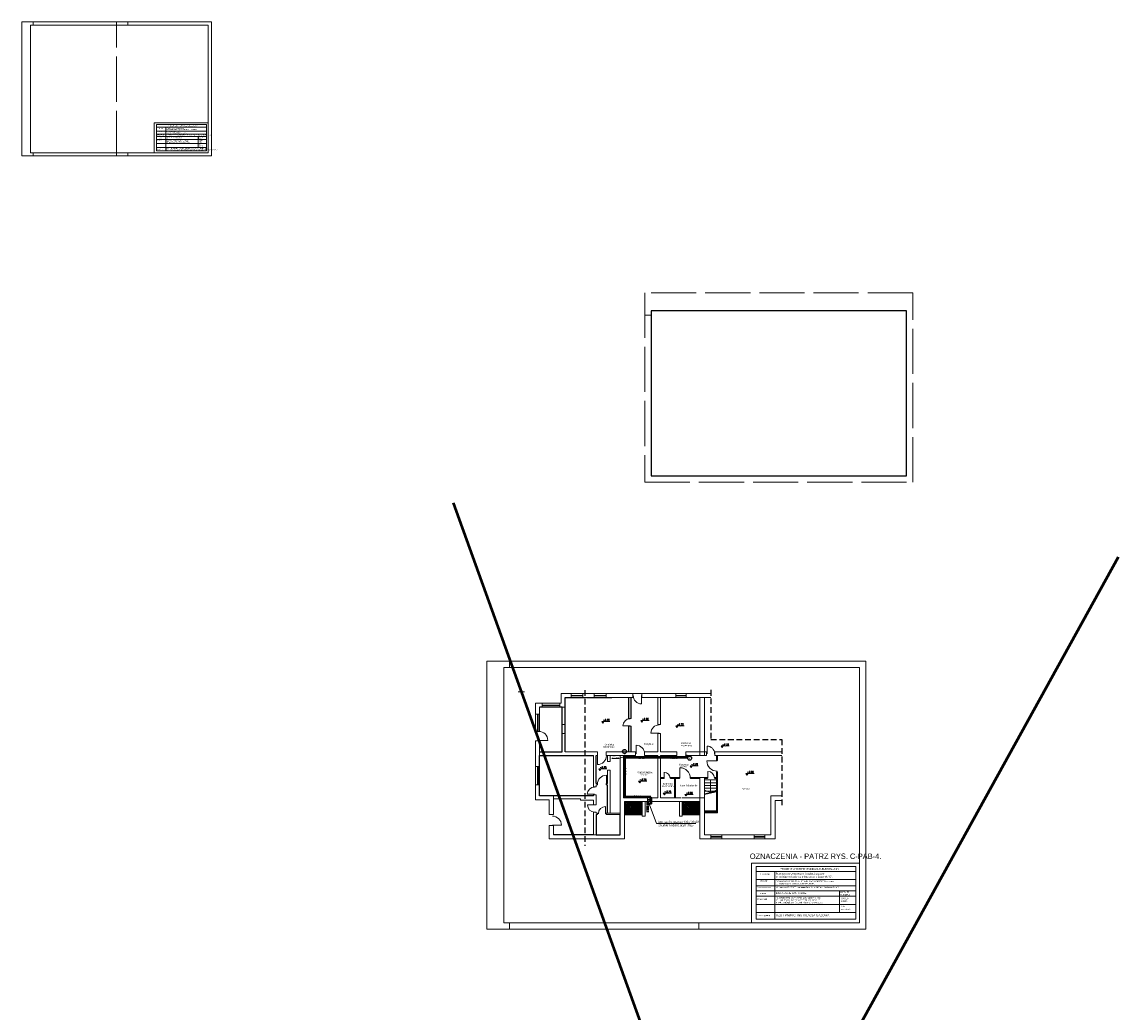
# Model space of a CAD drawing. Extents: x 33706 to 249013, y -74890 to 17912.
# Tile 51 of 175: x 93469 to 105619, y -24357 to -13380. Entities that reach past the tile are written whole.
import ezdxf
from ezdxf.enums import TextEntityAlignment as Align
from ezdxf.lldxf.tags import DXFTag

# ---------------------------------------------------------------- set-up
doc = ezdxf.new("R2010")
doc.units = 0
doc.header["$MEASUREMENT"] = 0
for name, pattern in [('DASHED', [19.05, 12.7, -6.35]), ('Przekrojowa', [600, 500, -100]), ('Przerywana długa', [1058333.301544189, 634999.990463, -423333.311081])]:
    doc.linetypes.add(name, pattern=pattern)
for name, color, linetype, lineweight in [('062', 62, 'Continuous', 0), ('_konstrukcja', 96, 'Continuous', 20), ('_stolarka', 1, 'Continuous', 13), ('A-ARM', 1, 'Continuous', 15), ('inst-gaz-rury', 50, 'Continuous', 50), ('inst. - C.O. - opis', 2, 'Continuous', 9), ('inst. - CIENKA', 7, 'Continuous', 13), ('Opisy_wymiary.2D77', 7, 'Continuous', 0), ('Opisy_wymiary.2D88', 8, 'Continuous', 0), ('tabelka', 255, 'Continuous', 13), ('tabelka2', 251, 'Continuous', 13), ('urzadzenia', 6, 'Continuous', 15), ('wymiar', 3, 'Continuous', 13), ('WYMIARKI', 250, 'Continuous', 13)]:
    doc.layers.add(name, color=color, linetype=linetype, lineweight=lineweight)
for name, color, linetype in [('HATCH', 3, 'Continuous'), ('symbole', 7, 'Continuous'), ('urządzenia', 140, 'Continuous')]:
    doc.layers.add(name, color=color, linetype=linetype)
doc.styles.add('Arial narrow', font='ARIALN.TTF')
doc.styles.add('GA4-ATR-TEXT', font='arial.ttf', dxfattribs={"width": 0.9})
doc.styles.add('GENERATED_STYLE_1', font='ARIAL.TTF')
doc.styles.add('ROMANS', font='SIMPLEX.SHX', dxfattribs={"width": 0.85, "oblique": 15, "height": 16})
doc.styles.get("Standard").update_dxf_attribs({"font": 'ARIALN.TTF'})
tags = doc.linetypes.add('HIDDEN', pattern=[0.375, 0.25, -0.125]).pattern_tags.tags
tags[6:7] = [DXFTag(74, 4), DXFTag(75, 0), DXFTag(340, '0'), DXFTag(46, 1.0), DXFTag(50, 0.0), DXFTag(44, 0.0), DXFTag(45, 0.0)]
tags[4:5] = [DXFTag(74, 4), DXFTag(75, 0), DXFTag(340, '0'), DXFTag(46, 1.0), DXFTag(50, 0.0), DXFTag(44, 0.0), DXFTag(45, 0.0)]

msp = doc.modelspace()

# ---------------------------------------------------------------- hatches: boundary and pattern name
at = {"layer": 'HATCH', "ltscale": 50, "transparency": 33554687}
h = msp.add_hatch(dxfattribs=at)
h.set_pattern_fill('ANSI31', color=3, scale=100)
h.set_pattern_definition([(45, (16665.655, -10883.699), (-8.8388348, 8.8388348), [])])
h.paths.add_polyline_path([(100149.6, -22171.2), (100345.6, -22171.2), (100345.6, -22021.2), (100314.6, -22021.2), (100194.6, -22021.2), (100174.6, -22021.2), (100149.6, -22021.2)])
h = msp.add_hatch(dxfattribs=at)
h.set_pattern_fill('ANSI31', color=3, scale=100)
h.set_pattern_definition([(45, (17304.655, -10883.699), (-8.8388348, 8.8388348), [])])
h.paths.add_polyline_path([(100788.6, -22171.2), (100984.6, -22171.2), (100984.6, -22021.2), (100953.6, -22021.2), (100833.6, -22021.2), (100813.6, -22021.2), (100788.6, -22021.2)])
at = {"layer": 'inst-gaz-rury', "linetype": 'Continuous'}
h = msp.add_hatch(color=256, dxfattribs=at)
h.paths.add_polyline_path([(100148.2, -21516.6, 0.4202518), (100150.5, -21518.9), (100150.5, -21516.6)])
h.paths.add_polyline_path([(100152.7, -21516.6, 0.408201), (100150.5, -21514.4), (100150.5, -21516.6)])
h.paths.add_polyline_path([(100150.5, -21516.6), (100150.5, -21514.4, 0.4177284), (100148.2, -21516.6)])
for points in [[(100150.5, -21516.6), (100150.5, -21518.9, 0.4094537), (100152.7, -21516.6, 0.0010732), (100152.7, -21516.6)], [(100837.4, -21516.6), (100837.4, -21518.9, 0.4094537), (100839.6, -21516.6, 0.0010732), (100839.6, -21516.6)]]:
    msp.add_hatch(color=256, dxfattribs=at).paths.add_polyline_path(points)
h = msp.add_hatch(color=256, dxfattribs=at)
h.paths.add_polyline_path([(100835.1, -21516.6, 0.4202518), (100837.4, -21518.9), (100837.4, -21516.6)])
h.paths.add_polyline_path([(100839.6, -21516.6, 0.408201), (100837.4, -21514.4), (100837.4, -21516.6)])
h.paths.add_polyline_path([(100837.4, -21516.6), (100837.4, -21514.4, 0.4177284), (100835.1, -21516.6)])
h = msp.add_hatch(color=256, dxfattribs=at)
h.paths.add_polyline_path([(100436.2, -21976, 0.4142136), (100439.2, -21979), (100439.2, -21976)])
h.paths.add_polyline_path([(100439.2, -21976), (100439.2, -21979, 1), (100439.2, -21973, 0.4142136), (100436.2, -21976)])
h = msp.add_hatch(color=256, dxfattribs=at)
h.paths.add_polyline_path([(100437, -21976, 0.4142136), (100439.2, -21978.2), (100439.2, -21976)])
h.paths.add_polyline_path([(100439.2, -21976), (100439.2, -21978.2, 1), (100439.2, -21973.7, 0.4142136), (100437, -21976)])
h = msp.add_hatch(color=256, dxfattribs=at)
h.paths.add_polyline_path([(100437, -21976, 0.4142136), (100439.2, -21978.2), (100439.2, -21976)])
h.paths.add_polyline_path([(100439.2, -21976), (100439.2, -21978.2, 1), (100439.2, -21973.7, 0.4142136), (100437, -21976)])
h = msp.add_hatch(color=256, dxfattribs=at)
h.paths.add_polyline_path([(100403.7, -22034.4, 0.4142136), (100406.7, -22037.4), (100406.7, -22034.4)])
h.paths.add_polyline_path([(100406.7, -22034.4), (100406.7, -22037.4, 1), (100406.7, -22031.4, 0.4142136), (100403.7, -22034.4)])
h = msp.add_hatch(color=256, dxfattribs=at)
h.paths.add_polyline_path([(100404.5, -22034.4, 0.4142136), (100406.7, -22036.7), (100406.7, -22034.4)])
h.paths.add_polyline_path([(100406.7, -22034.4), (100406.7, -22036.7, 1), (100406.7, -22032.2, 0.4142136), (100404.5, -22034.4)])
h = msp.add_hatch(color=256, dxfattribs=at)
h.paths.add_polyline_path([(100404.5, -22034.4, 0.4142136), (100406.7, -22036.7), (100406.7, -22034.4)])
h.paths.add_polyline_path([(100406.7, -22034.4), (100406.7, -22036.7, 1), (100406.7, -22032.2, 0.4142136), (100404.5, -22034.4)])
h = msp.add_hatch(color=256, dxfattribs=at)
h.paths.add_polyline_path([(100436.2, -22034.4, 0.4142136), (100439.2, -22037.4), (100439.2, -22034.4)])
h.paths.add_polyline_path([(100439.2, -22034.4), (100439.2, -22037.4, 1), (100439.2, -22031.4, 0.4142136), (100436.2, -22034.4)])
h = msp.add_hatch(color=256, dxfattribs=at)
h.paths.add_polyline_path([(100437, -22034.4, 0.4142136), (100439.2, -22036.7), (100439.2, -22034.4)])
h.paths.add_polyline_path([(100439.2, -22034.4), (100439.2, -22036.7, 1), (100439.2, -22032.2, 0.4142136), (100437, -22034.4)])
h = msp.add_hatch(color=256, dxfattribs=at)
h.paths.add_polyline_path([(100437, -22034.4, 0.4142136), (100439.2, -22036.7), (100439.2, -22034.4)])
h.paths.add_polyline_path([(100439.2, -22034.4), (100439.2, -22036.7, 1), (100439.2, -22032.2, 0.4142136), (100437, -22034.4)])

# ---------------------------------------------------------------- linework, layer by layer
at = {"color": 62, "linetype": 'Przekrojowa', "lineweight": 18}
for p, q in [((94518.7, -14864.6), (94518.7, -13379.6)), ((103343.8, -16382.1), (100373.8, -16382.1)), ((100373.8, -16382.1), (100373.8, -18482.1)), ((103343.8, -18482.1), (103343.8, -16382.1)), ((100373.8, -18482.1), (103343.8, -18482.1)), ((100373.8, -18482.1), (103343.8, -18482.1))]:
    msp.add_line(p, q, dxfattribs=at)
at = {"color": 250, "linetype": 'Continuous', "lineweight": 18}
for p, q in [((100373.8, -16632.1), (100443.8, -16632.1)), ((98971, -20807.8), (99041, -20807.8))]:
    msp.add_line(p, q, dxfattribs=at)
at = {"linetype": 'Continuous'}
for p, q in [((103273.8, -16582.1), (100443.8, -16582.1)), ((100443.8, -16582.1), (100443.8, -18412.1)), ((103273.8, -18412.1), (103273.8, -16582.1)), ((100443.8, -18412.1), (103273.8, -18412.1)), ((100443.8, -18412.1), (103273.8, -18412.1))]:
    msp.add_line(p, q, dxfattribs=at)
at = {"linetype": 'DASHED', "ltscale": 5}
for p, q in [((99709.7, -20787.1), (99709.7, -22513.4)), ((101104.6, -20785.9), (101104.6, -21334.3)), ((101104.6, -21334.3), (101892, -21334.3)), ((101892, -21334.3), (101892, -22069.3))]:
    msp.add_line(p, q, dxfattribs=at)
at = {"layer": '062', "linetype": 'Przerywana długa', "flags": 128}
for points in [[(93468.7, -13379.6), (95568.7, -13379.6), (95568.7, -14864.6), (93468.7, -14864.6)], [(98622.4, -20467.9), (102822.4, -20467.9), (102822.4, -23437.9), (98622.4, -23437.9)]]:
    msp.add_lwpolyline(points, close=True, dxfattribs=at)
at = {"layer": '_konstrukcja', "ltscale": 50}
for p, q in [((99446.1, -20932.2), (99446.1, -20825.2)), ((99446.1, -20825.2), (99558.1, -20825.2)), ((99491.1, -21168.2), (99491.1, -20870.2)), ((99491.1, -20870.2), (99558.1, -20870.2)), ((99491.1, -20977.2), (99491.1, -20870.2)), ((99491.1, -20870.2), (99558.1, -20870.2)), ((99558.1, -20870.2), (99558.1, -20825.2)), ((99558.1, -20870.2), (99558.1, -20825.2)), ((99558.1, -20825.2), (99688.1, -20825.2)), ((99688.1, -20870.2), (99558.1, -20870.2)), ((99688.1, -20870.2), (99688.1, -20825.2)), ((99688.1, -20825.2), (99688.1, -20870.2)), ((99688.1, -20825.2), (99812.1, -20825.2)), ((99688.1, -20870.2), (99812.1, -20870.2)), ((99688.1, -20870.2), (99812.1, -20870.2)), ((99716.1, -20870.2), (99728.1, -20870.2)), ((99812.1, -20870.2), (99812.1, -20825.2)), ((99812.1, -20870.2), (99812.1, -20825.2)), ((99812.1, -20825.2), (99945.1, -20825.2)), ((99945.1, -20870.2), (99812.1, -20870.2)), ((99945.1, -20870.2), (99945.1, -20825.2)), ((99945.1, -20825.2), (99945.1, -20870.2)), ((99945.1, -20825.2), (101104.6, -20825.2)), ((99945.1, -20870.2), (100008.1, -20870.2)), ((99945.1, -20870.2), (100241.6, -20870.2)), ((100196.6, -21102.2), (100196.6, -20870.2)), ((100221.6, -21102.2), (100221.6, -20870.2)), ((100241.6, -20870.2), (100241.6, -20825.2)), ((100341.6, -20870.2), (100341.6, -20825.2)), ((100341.6, -20870.2), (101104.6, -20870.2)), ((100516.6, -21169.2), (100516.6, -20870.2)), ((100548.6, -21169.2), (100548.6, -20870.2)), ((100681.6, -20870.2), (100744.6, -20870.2)), ((100718.6, -20870.2), (100718.6, -20825.2)), ((100718.6, -20870.2), (100718.6, -20825.2)), ((100718.6, -20825.2), (100851.6, -20825.2)), ((100851.6, -20870.2), (100718.6, -20870.2)), ((100833.6, -20870.2), (100833.6, -20825.2)), ((100833.6, -20825.2), (100833.6, -20870.2)), ((100984.6, -21513.2), (100984.6, -20870.2)), ((101033.6, -21513.2), (101033.6, -20870.2)), ((99162.6, -21053.2), (99162.6, -20932.2)), ((99162.6, -20932.2), (99235.6, -20932.2)), ((99235.6, -20977.2), (99207.6, -20977.2)), ((99207.6, -20977.2), (99207.6, -21053.2)), ((99207.6, -21053.2), (99207.6, -20977.2)), ((99207.6, -20977.2), (99235.6, -20977.2)), ((99235.6, -20977.2), (99235.6, -20932.2)), ((99429.6, -20932.2), (99235.6, -20932.2)), ((99235.6, -20932.2), (99235.6, -20977.2)), ((99235.6, -20977.2), (99429.6, -20977.2)), ((99429.6, -20977.2), (99429.6, -20932.2)), ((99429.6, -20977.2), (99429.6, -20932.2)), ((99429.6, -20932.2), (99446.1, -20932.2)), ((99457.6, -20977.2), (99429.6, -20977.2)), ((99429.6, -20977.2), (99491.1, -20977.2)), ((99457.6, -21168.2), (99457.6, -20977.2)), ((99207.6, -21053.2), (99162.6, -21053.2)), ((99162.6, -21244.6), (99162.6, -21053.2)), ((99207.6, -21053.2), (99162.6, -21053.2)), ((99162.6, -21053.2), (99162.6, -21244.6)), ((99207.6, -21053.2), (99207.6, -21244.6)), ((99207.6, -21244.6), (99207.6, -21053.2)), ((100196.6, -21102.2), (100221.6, -21102.2)), ((99207.6, -21244.6), (99162.6, -21244.6)), ((99162.6, -21244.6), (99207.6, -21244.6)), ((99491.1, -21168.2), (99457.6, -21168.2)), ((99491.1, -21168.2), (99491.1, -21168.2)), ((100196.6, -21470.2), (100196.6, -21187.2)), ((100196.6, -21187.2), (100221.6, -21187.2)), ((100221.6, -21470.2), (100221.6, -21187.2)), ((100548.6, -21169.2), (100516.6, -21169.2)), ((99207.6, -21349.2), (99162.6, -21349.2)), ((99162.6, -21633.2), (99162.6, -21349.2)), ((99207.6, -21633.2), (99207.6, -21349.2)), ((99207.6, -21349.2), (99207.6, -21470.2)), ((99457.6, -21268.2), (99491.1, -21268.2)), ((99491.1, -21268.2), (99491.1, -21268.2)), ((99491.1, -21470.2), (99491.1, -21268.2)), ((99491.1, -21268.2), (99491.1, -21268.2)), ((100516.6, -21470.2), (100516.6, -21269.2)), ((100548.6, -21269.2), (100516.6, -21269.2)), ((100548.6, -21470.2), (100548.6, -21269.2)), ((99207.6, -21470.2), (99285.6, -21470.2)), ((99285.6, -21470.2), (99457.6, -21470.2)), ((99848.1, -21470.2), (99491.1, -21470.2)), ((99848.1, -21513.2), (99848.1, -21470.2)), ((99946.1, -21513.2), (99946.1, -21470.2)), ((100114.6, -21470.2), (99946.1, -21470.2)), ((100008.1, -21470.2), (100014.6, -21470.2)), ((100114.6, -21470.2), (100234.6, -21470.2)), ((100234.6, -21470.2), (100271.6, -21470.2)), ((100271.6, -21513.2), (100271.6, -21470.2)), ((100371.6, -21470.2), (100516.6, -21470.2)), ((100371.6, -21513.2), (100371.6, -21470.2)), ((100548.6, -21470.2), (100727.6, -21470.2)), ((100727.6, -21470.2), (100727.6, -21513.2)), ((100827.6, -21470.2), (100873.6, -21470.2)), ((100827.6, -21470.2), (100827.6, -21513.2)), ((100873.6, -21470.2), (101058.6, -21470.2)), ((101058.6, -21470.2), (101058.6, -21513.2)), ((101148.6, -21470.2), (101175.6, -21470.2)), ((101148.6, -21470.2), (101892, -21470.2)), ((101148.6, -21470.2), (101148.6, -21513.2)), ((99285.6, -21513.2), (99207.6, -21513.2)), ((99207.6, -21513.2), (99207.6, -21633.2)), ((99564.6, -21513.2), (99285.6, -21513.2)), ((99805.6, -21513.2), (99564.6, -21513.2)), ((99805.6, -21681.2), (99805.6, -21513.2)), ((99848.1, -21513.2), (99835.6, -21513.2)), ((99835.6, -21513.2), (99835.6, -21681.2)), ((99958.6, -21513.2), (99946.1, -21513.2)), ((99958.6, -21578.2), (99958.6, -21513.2)), ((99958.6, -21513.2), (100114.6, -21513.2)), ((99958.6, -21578.2), (99988.6, -21578.2)), ((99988.6, -21578.2), (99988.6, -21513.2)), ((100100.6, -22165.2), (100100.6, -21513.2)), ((100114.6, -21513.2), (100234.6, -21513.2)), ((100138.6, -21983.2), (100138.6, -21513.2)), ((100234.6, -21513.2), (100271.6, -21513.2)), ((100371.6, -21513.2), (100516.6, -21513.2)), ((100516.6, -21983.2), (100516.6, -21513.2)), ((100548.6, -21513.2), (100727.6, -21513.2)), ((100548.6, -21983.2), (100548.6, -21513.2)), ((100827.6, -21513.2), (100873.6, -21513.2)), ((100873.6, -21513.2), (101058.6, -21513.2)), ((101148.6, -21513.2), (101175.6, -21513.2)), ((101168.6, -21568.2), (101168.6, -21513.2)), ((101168.6, -21568.2), (101180.6, -21568.2)), ((101175.6, -21513.2), (101892, -21513.2)), ((101180.6, -21568.2), (101180.6, -21513.2)), ((99207.6, -21633.2), (99162.6, -21633.2)), ((99162.6, -21836.2), (99162.6, -21633.2)), ((99162.6, -21633.2), (99207.6, -21633.2)), ((99207.6, -21633.2), (99207.6, -21836.2)), ((99805.6, -21861.2), (99805.6, -21681.2)), ((99835.6, -21681.2), (99835.6, -21823.2)), ((99958.6, -21675.2), (99988.6, -21675.2)), ((99958.6, -21823.2), (99958.6, -21675.2)), ((99988.6, -22150.2), (99988.6, -21675.2)), ((101168.6, -21756.2), (101168.6, -21693.2)), ((101168.6, -21693.2), (101180.6, -21693.2)), ((101180.6, -21756.2), (101180.6, -21693.2)), ((99207.6, -21836.2), (99162.6, -21836.2)), ((99207.6, -21836.2), (99162.6, -21836.2)), ((99162.6, -22004.2), (99162.6, -21836.2)), ((99207.6, -21836.2), (99207.6, -21959.2)), ((99207.6, -21959.2), (99207.6, -21836.2)), ((99835.6, -21861.2), (99805.6, -21861.2)), ((99835.6, -21823.2), (99848.1, -21823.2)), ((99835.6, -21861.2), (99835.6, -21838.2)), ((99835.6, -21838.2), (99848.1, -21838.2)), ((99848.1, -21838.2), (99848.1, -21823.2)), ((99946.1, -21838.2), (99946.1, -21823.2)), ((99946.1, -21823.2), (99958.6, -21823.2)), ((99946.1, -21838.2), (99958.6, -21838.2)), ((99958.6, -21838.2), (99958.6, -22150.2)), ((100548.6, -21756.2), (100586.6, -21756.2)), ((100548.6, -21768.2), (100586.6, -21768.2)), ((100586.6, -21768.2), (100586.6, -21756.2)), ((100656.6, -21756.2), (100756.6, -21756.2)), ((100656.6, -21768.2), (100656.6, -21756.2)), ((100656.6, -21768.2), (100756.6, -21768.2)), ((100700.7, -21983.2), (100700.7, -21768.2)), ((100712.7, -21983.2), (100712.7, -21768.2)), ((100756.6, -21768.2), (100756.6, -21756.2)), ((100756.6, -21768.2), (100756.6, -21756.2)), ((100881.6, -21756.2), (101033.6, -21756.2)), ((100881.6, -21768.2), (100881.6, -21756.2)), ((100881.6, -21768.2), (100984.6, -21768.2)), ((100984.6, -22436.2), (100984.6, -21756.2)), ((101033.6, -22391.2), (101033.6, -21756.2)), ((101033.6, -21983.2), (101033.6, -21756.2)), ((101033.6, -21756.2), (101068.6, -21756.2)), ((101033.6, -21768.2), (101068.6, -21768.2)), ((101033.6, -21783.2), (101168.6, -21783.2)), ((101033.6, -21814.2), (101168.6, -21814.2)), ((101033.6, -21814.2), (101168.6, -21814.2)), ((101033.6, -21845.2), (101168.6, -21845.2)), ((101033.6, -21845.2), (101168.6, -21845.2)), ((101068.6, -21768.2), (101068.6, -21756.2)), ((101101.1, -21783.2), (101101.1, -21922.7)), ((101148.6, -21756.2), (101180.6, -21756.2)), ((101148.6, -21768.2), (101148.6, -21756.2)), ((101148.6, -21768.2), (101168.6, -21768.2)), ((101168.6, -22149.2), (101168.6, -21756.2)), ((101180.6, -22149.2), (101180.6, -21756.2)), ((99207.6, -21959.2), (99805.6, -21959.2)), ((99359.6, -21959.2), (99207.6, -21959.2)), ((99359.6, -22165.2), (99359.6, -21959.2)), ((99835.6, -21948.2), (99805.6, -21948.2)), ((99805.6, -21959.2), (99805.6, -21948.2)), ((99835.6, -22060.2), (99835.6, -21948.2)), ((100138.6, -21983.2), (100401.6, -21983.2)), ((100401.6, -21983.2), (100401.6, -22021.2)), ((100401.6, -21983.2), (100481.6, -21983.2)), ((100451.6, -21983.2), (100451.6, -22021.2)), ((100481.6, -21983.2), (100516.6, -21983.2)), ((100548.6, -21983.2), (100772.6, -21983.2)), ((100784.6, -21983.2), (101033.6, -21983.2)), ((101033.6, -21876.2), (101168.6, -21876.2)), ((101033.6, -21876.2), (101168.6, -21876.2)), ((101101.1, -21922.7), (101033.6, -21897.1)), ((101033.6, -21907.2), (101168.6, -21907.2)), ((101033.6, -21938.2), (101168.6, -21907.2)), ((101033.6, -21907.2), (101168.6, -21907.2)), ((101033.6, -21945.2), (101168.6, -21914.2)), ((101033.6, -21938.2), (101064.1, -21938.2)), ((101101.1, -21922.7), (101168.6, -21897.1)), ((101770.6, -22296.2), (101770.6, -21961.2)), ((101892, -21961.2), (101770.6, -21961.2)), ((99314.6, -22004.2), (99162.6, -22004.2)), ((99314.6, -22165.2), (99314.6, -22004.2)), ((99660.6, -21994.2), (99359.6, -21994.2)), ((99359.6, -21994.2), (99359.6, -22165.2)), ((99660.6, -22008.2), (99660.6, -21994.2)), ((99805.6, -22008.2), (99660.6, -22008.2)), ((99805.6, -22008.2), (99805.6, -22060.2)), ((99805.6, -22060.2), (99805.6, -22008.2)), ((99805.6, -22060.2), (99835.6, -22060.2)), ((100149.6, -22436.2), (100149.6, -22021.2)), ((100149.6, -22021.2), (100174.6, -22021.2)), ((100984.6, -22021.2), (100149.6, -22021.2)), ((100314.6, -22021.2), (100401.6, -22021.2)), ((100345.6, -22186.2), (100345.6, -22021.2)), ((100377.6, -22186.2), (100377.6, -22021.2)), ((100401.6, -22021.2), (100481.6, -22021.2)), ((100481.6, -22021.2), (100516.6, -22021.2)), ((100756.6, -22186.2), (100756.6, -22021.2)), ((100788.6, -22186.2), (100788.6, -22021.2)), ((101819.6, -22296.2), (101819.6, -22012.2)), ((101819.6, -22012.2), (101892, -22012.2)), ((99359.6, -22165.2), (99314.6, -22165.2)), ((99805.6, -22140.2), (99805.6, -22391.2)), ((99805.6, -22140.2), (99835.6, -22140.2)), ((99835.6, -22150.2), (99835.6, -22140.2)), ((99848.1, -22150.2), (99835.6, -22150.2)), ((99848.1, -22165.2), (99835.6, -22165.2)), ((99835.6, -22165.2), (99835.6, -22391.2)), ((99848.1, -22165.2), (99848.1, -22150.2)), ((99946.1, -22165.2), (99946.1, -22150.2)), ((100100.6, -22150.2), (99946.1, -22150.2)), ((100100.6, -22165.2), (99946.1, -22165.2)), ((100100.6, -22391.2), (100100.6, -22165.2)), ((100345.6, -22171.2), (100149.6, -22171.2)), ((100377.6, -22186.2), (100345.6, -22186.2)), ((100788.6, -22186.2), (100756.6, -22186.2)), ((100984.6, -22171.2), (100788.6, -22171.2)), ((101033.6, -22124.2), (101168.6, -22124.2)), ((101058.6, -22137.2), (101033.6, -22137.2)), ((101058.6, -22137.2), (101033.6, -22137.2)), ((101180.6, -22149.2), (101033.6, -22149.2)), ((101180.6, -22149.2), (101033.6, -22149.2)), ((101180.6, -22137.2), (101058.6, -22137.2)), ((101058.6, -22149.2), (101058.6, -22137.2)), ((101180.6, -22137.2), (101148.6, -22137.2)), ((101148.6, -22149.2), (101148.6, -22137.2)), ((99359.6, -22289.2), (99314.6, -22289.2)), ((99314.6, -22436.2), (99314.6, -22289.2)), ((99359.6, -22289.2), (99359.6, -22391.2)), ((99359.6, -22391.2), (99359.6, -22289.2)), ((101770.6, -22296.2), (101770.6, -22391.2)), ((101770.6, -22391.2), (101770.6, -22296.2)), ((101819.6, -22436.2), (101819.6, -22296.2)), ((100149.6, -22436.2), (99314.6, -22436.2)), ((99805.6, -22391.2), (99359.6, -22391.2)), ((99359.6, -22391.2), (99359.6, -22391.2)), ((100100.6, -22391.2), (99359.6, -22391.2)), ((99835.6, -22391.2), (100100.6, -22391.2)), ((101819.6, -22436.2), (100984.6, -22436.2)), ((101475.6, -22391.2), (101033.6, -22391.2)), ((101770.6, -22391.2), (101033.6, -22391.2)), ((101106.6, -22391.2), (101106.6, -22436.2)), ((101106.6, -22391.2), (101186.6, -22391.2)), ((101226.6, -22391.2), (101226.6, -22436.2)), ((101585.6, -22391.2), (101585.6, -22436.2)), ((101585.6, -22391.2), (101665.6, -22391.2)), ((101705.6, -22391.2), (101705.6, -22436.2))]:
    msp.add_line(p, q, dxfattribs=at)
at = {"layer": '_stolarka'}
for p, q in [((99558.1, -20847.7), (99688.1, -20847.7)), ((99558.1, -20852.7), (99558.1, -20847.7)), ((99558.1, -20847.7), (99563.1, -20847.7)), ((99688.1, -20852.7), (99558.1, -20852.7)), ((99563.1, -20847.7), (99563.1, -20852.7)), ((99683.1, -20850.2), (99563.1, -20850.2)), ((99563.1, -20852.7), (99688.1, -20852.7)), ((99683.1, -20852.7), (99683.1, -20847.7)), ((99683.1, -20847.7), (99683.1, -20850.2)), ((99688.1, -20852.7), (99683.1, -20852.7)), ((99688.1, -20847.7), (99688.1, -20852.7)), ((99812.1, -20847.7), (99945.1, -20847.7)), ((99812.1, -20852.7), (99812.1, -20847.7)), ((99812.1, -20847.7), (99817.1, -20847.7)), ((99945.1, -20852.7), (99812.1, -20852.7)), ((99817.1, -20847.7), (99817.1, -20852.7)), ((99940.1, -20850.2), (99817.1, -20850.2)), ((99817.1, -20852.7), (99945.1, -20852.7)), ((99940.1, -20852.7), (99940.1, -20847.7)), ((99940.1, -20847.7), (99940.1, -20850.2)), ((99945.1, -20852.7), (99940.1, -20852.7)), ((99945.1, -20847.7), (99945.1, -20852.7)), ((100718.6, -20847.7), (100833.6, -20847.7)), ((100718.6, -20852.7), (100718.6, -20847.7)), ((100718.6, -20847.7), (100723.6, -20847.7)), ((100833.6, -20852.7), (100718.6, -20852.7)), ((100723.6, -20847.7), (100723.6, -20852.7)), ((100833.6, -20850.2), (100723.6, -20850.2)), ((100723.6, -20852.7), (100833.6, -20852.7)), ((100828.6, -20852.7), (100828.6, -20847.7)), ((100828.6, -20847.7), (100828.6, -20850.2)), ((100833.6, -20852.7), (100828.6, -20852.7)), ((100833.6, -20847.7), (100833.6, -20852.7)), ((99235.6, -20954.7), (99429.6, -20954.7)), ((99235.6, -20959.7), (99235.6, -20954.7)), ((99235.6, -20954.7), (99240.6, -20954.7)), ((99429.6, -20959.7), (99235.6, -20959.7)), ((99240.6, -20954.7), (99240.6, -20959.7)), ((99424.6, -20957.2), (99240.6, -20957.2)), ((99240.6, -20959.7), (99429.6, -20959.7)), ((99424.6, -20959.7), (99424.6, -20954.7)), ((99424.6, -20954.7), (99424.6, -20957.2)), ((99429.6, -20959.7), (99424.6, -20959.7)), ((99429.6, -20954.7), (99429.6, -20959.7)), ((99185.1, -21244.6), (99185.1, -21053.2)), ((99185.1, -21053.2), (99190.1, -21053.2)), ((99190.1, -21058.2), (99185.1, -21058.2)), ((99185.1, -21058.2), (99187.6, -21058.2)), ((99187.6, -21058.2), (99187.6, -21239.6)), ((99190.1, -21053.2), (99190.1, -21244.6)), ((99190.1, -21239.6), (99190.1, -21053.2)), ((99190.1, -21053.2), (99190.1, -21058.2)), ((99185.1, -21244.6), (99185.1, -21239.6)), ((99185.1, -21239.6), (99190.1, -21239.6)), ((99190.1, -21244.6), (99185.1, -21244.6)), ((99185.1, -21836.2), (99185.1, -21633.2)), ((99185.1, -21633.2), (99190.1, -21633.2)), ((99190.1, -21638.2), (99185.1, -21638.2)), ((99185.1, -21638.2), (99187.6, -21638.2)), ((99187.6, -21638.2), (99187.6, -21831.2)), ((99190.1, -21633.2), (99190.1, -21836.2)), ((99190.1, -21831.2), (99190.1, -21633.2)), ((99190.1, -21633.2), (99190.1, -21638.2)), ((99185.1, -21836.2), (99185.1, -21831.2)), ((99185.1, -21831.2), (99190.1, -21831.2)), ((99190.1, -21836.2), (99185.1, -21836.2)), ((100401.6, -21999.7), (100451.6, -21999.7)), ((100401.6, -22004.7), (100401.6, -21999.7)), ((100401.6, -21999.7), (100406.6, -21999.7)), ((100451.6, -22004.7), (100401.6, -22004.7)), ((100406.6, -21999.7), (100406.6, -22004.7)), ((100451.6, -22002.2), (100406.6, -22002.2)), ((100406.6, -22004.7), (100451.6, -22004.7)), ((100446.6, -22004.7), (100446.6, -21999.7)), ((100446.6, -21999.7), (100446.6, -22002.2)), ((100451.6, -22004.7), (100446.6, -22004.7)), ((100451.6, -21999.7), (100451.6, -22004.7)), ((101106.6, -22411.2), (101226.6, -22411.2)), ((101106.6, -22416.2), (101106.6, -22411.2)), ((101106.6, -22411.2), (101111.6, -22411.2)), ((101226.6, -22416.2), (101106.6, -22416.2)), ((101111.6, -22411.2), (101111.6, -22416.2)), ((101226.6, -22413.7), (101111.6, -22413.7)), ((101111.6, -22416.2), (101226.6, -22416.2)), ((101221.6, -22416.2), (101221.6, -22411.2)), ((101221.6, -22411.2), (101221.6, -22413.7)), ((101226.6, -22416.2), (101221.6, -22416.2)), ((101226.6, -22411.2), (101226.6, -22416.2)), ((101585.6, -22411.2), (101705.6, -22411.2)), ((101585.6, -22416.2), (101585.6, -22411.2)), ((101585.6, -22411.2), (101590.6, -22411.2)), ((101705.6, -22416.2), (101585.6, -22416.2)), ((101590.6, -22411.2), (101590.6, -22416.2)), ((101705.6, -22413.7), (101590.6, -22413.7)), ((101590.6, -22416.2), (101705.6, -22416.2)), ((101700.6, -22416.2), (101700.6, -22411.2)), ((101700.6, -22411.2), (101700.6, -22413.7)), ((101705.6, -22416.2), (101700.6, -22416.2)), ((101705.6, -22411.2), (101705.6, -22416.2))]:
    msp.add_line(p, q, dxfattribs=at)
at = {"layer": '_stolarka', "color": 0, "linetype": 'ByBlock', "ltscale": 50}
for p, q in [((100337.7, -20846.9), (100337.7, -20939.8)), ((100210, -21183.6), (100131, -21183.6)), ((100534.1, -21265.3), (100441.2, -21265.3)), ((100277.2, -21492.2), (100277.2, -21399.3)), ((101062.9, -21492.2), (101062.9, -21407.7)), ((100589.1, -21762.9), (100589.1, -21699)), ((100761.9, -21762.9), (100761.9, -21647.7)), ((101072, -21762.9), (101072, -21689.4)), ((99816, -21942.3), (99736, -21942.3)), ((99818.5, -22060.2), (99738.5, -22060.2)), ((99939.2, -22157.4), (99939.2, -22077.4))]:
    msp.add_line(p, q, dxfattribs=at)
for points in [[(99197.6, -21344.6), (99297.6, -21344.6)], [(99848.1, -21513.2), (99848.1, -21613.2)], [(101175.6, -21571), (101060.4, -21571)], [(99948.1, -21830.7), (99948.1, -21730.7)], [(99349.6, -22284.6), (99449.6, -22284.6)]]:
    msp.add_lwpolyline(points, dxfattribs=at)
for centre, radius, start, end in [((100337.7, -20846.9), 92.9, 180, 270), ((100210, -21183.6), 78.9, 90, 180), ((99197.6, -21344.6), 100, 0, 90), ((100534.1, -21265.3), 92.9, 90, 180), ((100277.2, -21492.2), 92.9, 0, 90), ((101062.9, -21492.2), 84.4, 0, 90), ((99848.1, -21513.2), 100, 270, 0), ((101175.6, -21571), 115.2, 180, 270), ((99948.1, -21830.7), 100, 90, 180), ((100589.1, -21762.9), 63.8, 0, 90), ((100761.9, -21762.9), 115.2, 0, 90), ((101072, -21762.9), 73.4, 0, 90), ((99816, -21942.3), 80, 90, 180), ((99818.5, -22060.2), 80, 180, 270), ((99939.2, -22157.4), 80, 90, 180), ((99349.6, -22284.6), 100, 0, 90)]:
    msp.add_arc(centre, radius, start, end, dxfattribs=at)
at = {"layer": 'A-ARM', "ltscale": 50}
for p, q in [((99207.6, -21410.2), (99207.6, -21470.2)), ((99207.6, -21470.2), (99267.6, -21470.2)), ((99207.6, -21470.2), (99457.6, -21470.2)), ((99267.6, -21470.2), (99327.6, -21470.2))]:
    msp.add_line(p, q, dxfattribs=at)
at = {"layer": 'A-ARM', "color": 0}
for p, q in [((99835.6, -22247.4), (99835.6, -22207.4)), ((100100.6, -22301.2), (100100.6, -22391.2)), ((100100.6, -22391.2), (99920.6, -22391.2))]:
    msp.add_line(p, q, dxfattribs=at)
at = {"layer": 'A-ARM', "color": 0, "linetype": 'HIDDEN', "ltscale": 50}
for points in [[(99926.5, -22391.2), (99924, -22391.2)], [(99926.5, -22391.2), (99926.5, -22388.7)]]:
    msp.add_lwpolyline(points, dxfattribs=at)
at = {"layer": 'DEFPOINTS', "ltscale": 50}
for p, q in [((99491.1, -21268.2), (99491.1, -20870.2)), ((99491.1, -20870.2), (99716.1, -20870.2)), ((99728.1, -20870.2), (100008.1, -20870.2)), ((100196.6, -21102.2), (100196.6, -20870.2)), ((100221.6, -21102.2), (100221.6, -20870.2)), ((99457.6, -20977.2), (99207.6, -20977.2)), ((99457.6, -21470.2), (99457.6, -20977.2)), ((100196.6, -21470.2), (100196.6, -21187.2)), ((100221.6, -21470.2), (100221.6, -21187.2)), ((99491.1, -21470.2), (99491.1, -21280.2)), ((99207.6, -21470.2), (99457.6, -21470.2)), ((99207.6, -21959.2), (99207.6, -21513.2)), ((99207.6, -21513.2), (99805.6, -21513.2)), ((99835.6, -21823.2), (99835.6, -21513.2)), ((99958.6, -22150.2), (99958.6, -21838.2)), ((99805.6, -21959.2), (99207.6, -21959.2)), ((99835.6, -22165.2), (99835.6, -22391.2)), ((100100.6, -22391.2), (100100.6, -22165.2)), ((99805.6, -22391.2), (99359.6, -22391.2)), ((99835.6, -22391.2), (100100.6, -22391.2))]:
    msp.add_line(p, q, dxfattribs=at)
at = {"layer": 'inst-gaz-rury', "ltscale": 50}
for p, q in [((104248.5, -35334.3), (98250.9, -18712.2)), ((105619.4, -19312), (96965.7, -34991.6)), ((100150.4, -21531.1), (100150.4, -21514.4)), ((100150.4, -21976), (100150.4, -21531.1)), ((100150.4, -21531.1), (100837.4, -21531.1)), ((100837.4, -21531.1), (100837.4, -21514.4)), ((100439.2, -21976), (100150.4, -21976))]:
    msp.add_line(p, q, dxfattribs=at)
at = {"layer": 'inst-gaz-rury', "linetype": 'Continuous'}
msp.add_line((100439.2, -22034.4), (100439.2, -21976), dxfattribs=at)
at = {"layer": 'inst-gaz-rury', "linetype": 'DASHED'}
msp.add_line((100407.1, -22140.6), (100407.1, -22032.5), dxfattribs=at)
at = {"layer": 'inst-gaz-rury', "linetype": 'Continuous'}
for centre in [(100150.4, -21516.6), (100837.4, -21516.6)]:
    msp.add_circle(centre, 2.25, dxfattribs=at)
at = {"layer": 'inst-gaz-rury', "linetype": 'Continuous', "lineweight": 20}
for centre, radius in [((100439.2, -21976), 3.01), ((100439.2, -21976), 2.25), ((100439.2, -21976), 2.25), ((100406.7, -22034.4), 3.01), ((100406.7, -22034.4), 2.25), ((100406.7, -22034.4), 2.25), ((100439.2, -22034.4), 3.01), ((100439.2, -22034.4), 2.25), ((100439.2, -22034.4), 2.25)]:
    msp.add_circle(centre, radius, dxfattribs=at)
at = {"layer": 'inst. - CIENKA', "ltscale": 0.05}
msp.add_line((100940.1, -22266.8), (100503.8, -22266.8), dxfattribs=at)
at = {"layer": 'Opisy_wymiary.2D77', "linetype": 'Continuous'}
for p, q in [((93563.7, -13414.6), (93563.7, -14829.6)), ((95533.7, -13414.6), (93563.7, -13414.6)), ((95533.7, -14829.6), (95533.7, -13414.6)), ((93563.7, -14829.6), (95533.7, -14829.6)), ((102752.4, -20537.9), (98812.4, -20537.9)), ((98812.4, -20537.9), (98812.4, -23367.9)), ((102752.4, -23367.9), (102752.4, -20537.9)), ((98812.4, -23367.9), (102752.4, -23367.9))]:
    msp.add_line(p, q, dxfattribs=at)
at = {"layer": 'Opisy_wymiary.2D88', "linetype": 'Continuous'}
for p, q in [((93593.7, -13414.6), (93593.7, -13379.6)), ((94643.7, -13414.6), (94643.7, -13379.6)), ((93593.7, -14864.6), (93593.7, -14829.6)), ((94643.7, -14864.6), (94643.7, -14829.6)), ((94643.7, -14864.6), (94643.7, -14829.6)), ((98872.4, -20537.9), (98872.4, -20467.9)), ((98872.4, -23437.9), (98872.4, -23367.9)), ((100972.4, -23437.9), (100972.4, -23367.9))]:
    msp.add_line(p, q, dxfattribs=at)
at = {"layer": 'symbole', "lineweight": 30}
for p, q in [((100400.7, -22022.8), (100400.7, -22046.8)), ((100445.7, -22022.8), (100400.7, -22022.8)), ((100445.7, -22046.8), (100400.7, -22046.8)), ((100443.7, -22047.8), (100402.6, -22047.8)), ((100445.7, -22022.8), (100445.7, -22046.8))]:
    msp.add_line(p, q, dxfattribs=at)
for centre, start, end in [((100402.7, -22046.8), 180, 264.51063), ((100443.7, -22046.8), 270, 0)]:
    msp.add_arc(centre, 1, start, end, dxfattribs=at)
at = {"layer": 'tabelka', "linetype": 'Continuous'}
for points in [[(94935, -14499), (95533.7, -14499), (95533.7, -14829.6), (94935, -14829.6)], [(101554.8, -22706.6), (102752.4, -22706.6), (102752.4, -23367.9), (101554.8, -23367.9)]]:
    msp.add_lwpolyline(points, close=True, dxfattribs=at)
at = {"layer": 'tabelka2', "linetype": 'Continuous'}
for p, q in [((94960.9, -14517.1), (94960.9, -14808.4)), ((101606.8, -22742.8), (101606.8, -23325.5))]:
    msp.add_line(p, q, dxfattribs=at)
at = {"layer": 'tabelka2'}
for p, q in [((94960.9, -14517.1), (95514, -14517.1)), ((94960.9, -14544.8), (95513.7, -14544.8)), ((95065.5, -14544.8), (95065.5, -14808.4)), ((95514, -14517.1), (95514, -14808.4)), ((94960.9, -14589.4), (95513.7, -14589.4)), ((94960.9, -14625), (95513.7, -14625)), ((94960.9, -14651.5), (95513.7, -14651.5)), ((94960.9, -14682.4), (95514, -14682.4)), ((95423.1, -14772.4), (95423.1, -14651.5)), ((94960.9, -14727.4), (95514, -14727.4)), ((94960.9, -14772.4), (95514, -14772.4)), ((94960.9, -14808.4), (95514, -14808.4)), ((101606.8, -22742.8), (102713, -22742.8)), ((101606.8, -22798.3), (102712.3, -22798.3)), ((101815.9, -22798.3), (101815.9, -23325.5)), ((102713, -22742.8), (102713, -23325.5)), ((101606.8, -22887.6), (102712.3, -22887.6)), ((101606.8, -22958.8), (102712.3, -22958.8)), ((101606.8, -23011.7), (102712.3, -23011.7)), ((101606.8, -23073.4), (102713, -23073.4)), ((102531, -23253.4), (102531, -23011.7)), ((101606.8, -23163.4), (102713, -23163.4)), ((101606.8, -23253.4), (102713, -23253.4)), ((101606.8, -23325.5), (102713, -23325.5))]:
    msp.add_line(p, q, dxfattribs=at)
at = {"layer": 'urzadzenia', "linetype": 'Continuous'}
for p, q in [((100516.6, -21526.9), (100548.6, -21526.9)), ((100516.6, -21534.9), (100548.6, -21534.9)), ((100435.4, -21983.2), (100435.4, -22021.2)), ((100443.4, -21983.2), (100443.4, -22021.2))]:
    msp.add_line(p, q, dxfattribs=at)
at = {"layer": 'urządzenia'}
for centre in [(100147.8, -21467.9), (100869.5, -21541.5)]:
    msp.add_circle(centre, 22.8, dxfattribs=at)
at = {"layer": 'wymiar'}
msp.add_line((100423.2, -22047.8), (100503.8, -22266.8), dxfattribs=at)
at = {"layer": 'WYMIARKI'}
for p, q in [((99895.9, -21135.4), (99986.4, -21135.4)), ((100329.3, -21124), (100419.9, -21124)), ((100717.4, -21184.6), (100807.9, -21184.6)), ((101219.7, -21406.9), (101310.2, -21406.9)), ((100875.1, -21626.8), (100965.7, -21626.8)), ((99862.3, -21660.6), (99952.9, -21660.6)), ((101494.1, -21711.6), (101584.7, -21711.6)), ((100304.5, -21796.9), (100395.1, -21796.9)), ((100578.2, -21930.1), (100668.8, -21930.1)), ((100817.8, -21943.4), (100908.3, -21943.4))]:
    msp.add_line(p, q, dxfattribs=at)
at = {"layer": 'WYMIARKI', "ltscale": 50}
for p, q in [((100009.6, -21544.2), (100086.4, -21544.2)), ((100086.4, -21544.2), (100150.4, -21522.7))]:
    msp.add_line(p, q, dxfattribs=at)
at = {"layer": 'WYMIARKI'}
for points in [[(99895.9, -21135.4), (99907.8, -21152.8), (99919.7, -21135.4)], [(100329.3, -21124), (100341.3, -21141.4), (100353.2, -21124)], [(100717.4, -21184.6), (100729.3, -21202), (100741.2, -21184.6)], [(101219.7, -21406.9), (101231.6, -21424.3), (101243.5, -21406.9)], [(100875.1, -21626.8), (100887, -21644.2), (100899, -21626.8)], [(99862.3, -21660.6), (99874.3, -21678), (99886.2, -21660.6)], [(101494.1, -21711.6), (101506.1, -21729), (101518, -21711.6)], [(100304.5, -21796.9), (100316.5, -21814.3), (100328.4, -21796.9)], [(100578.2, -21930.1), (100590.1, -21947.5), (100602.1, -21930.1)], [(100817.8, -21943.4), (100829.7, -21960.8), (100841.6, -21943.4)]]:
    msp.add_lwpolyline(points, dxfattribs=at)

# ---------------------------------------------------------------- texts
at = {"linetype": 'Continuous', "char_height": 12.5, "attachment_point": 1, "style": 'GENERATED_STYLE_1'}
for insert in [(100325.5, -21719.1), (100761.5, -21629.4)]:
    msp.add_mtext('h = 2,45m', dxfattribs=dict(at, insert=insert))
at = {"layer": 'A-ARM', "ltscale": 50, "style": 'Arial narrow'}
for s, p in [('Komórka', (99921.1, -21401.5)), ('Korytarz', (100366.7, -21394.6)), ('Komórka', (100776, -21386.4)), ('lokatorska', (99913.3, -21427)), ('lokatorska', (100768.2, -21411.8)), ('Korytarz', (100754.9, -21623.8)), ('Węzeł cieplny', (100292.1, -21708.8)), ('lokatorska', (100565.8, -21862.8)), ('Komórka', (100573.6, -21837.4)), ('Kom. lokatorska', (100765.6, -21854.5)), ('Piwnica', (101440.2, -21891.9))]:
    msp.add_text(s, height=20, dxfattribs=at).set_placement(p)
at = {"layer": 'inst. - C.O. - opis', "style": 'GENERATED_STYLE_1'}
for s, p in [('G1', (100149.9, -21467.6)), ('G2', (100871.5, -21541.3))]:
    msp.add_text(s, height=22.5, dxfattribs=at).set_placement(p, align=Align.MIDDLE)
at = {"layer": 'tabelka2', "style": 'GENERATED_STYLE_1'}
for s, height, p in [('Projektował', 7.5, (94967.9, -14701.2)), ('inż. GRZEGORZ SUŁKOWSKI, zam. Kamienna Góra', 7.5, (95070, -14694.6)), ('Upr. bud. do proj. bez ogr. w specjaln. inst. sanitarne', 7.5, (95070, -14707.3)), ('Nr ewid. 591/01/DUW. Członek PIIB nr DOŚ/IS/0069/02', 7.5, (95070, -14720.6)), ('inż. GRZEGORZ SUŁKOWSKI, zam. Kamienna Góra', 15, (101825, -23097.8)), ('Projektował', 15, (101620.7, -23111.1)), ('Upr. bud. do proj. bez ogr. w specjaln. inst. sanitarne', 15, (101825, -23123.3)), ('Nr ewid. 591/01/DUW. Członek PIIB nr DOŚ/IS/0069/02', 15, (101825, -23149.9))]:
    msp.add_text(s, height=height, dxfattribs=at).set_placement(p)
at = {"layer": 'tabelka2', "style": 'GENERATED_STYLE_1', "width": 0.9}
for s, height, p in [('RZUT II PIĘTRA Z LOKALEM MIESZKALNYM i STRYCHU.', 12.5, (95073.3, -14788.9)), ('INSTALACJA GAZOWA, PRZEWODY POW.-SPALINOWE i WENTYLAC..', 12.5, (95073.3, -14803.5)), ('RZUT PIWNIC. INSTALACJA GAZOWA. ', 24, (101828.4, -23296))]:
    msp.add_text(s, height=height, dxfattribs=at).set_placement(p)
at = {"layer": 'tabelka2', "attachment_point": 1}
for s, insert, char_height, width, style in [('{\\fArial|b0|i0|c238|p0;Inwestycja }', (94986.1, -14554.5), 7.5, 553.568, 'GENERATED_STYLE_1'), ('Przebudowa instalacji gazowej\\Pw istn. lokalu mieszkalnym w budynku wielorodzinnym.', (95070.7, -14552), 10, 734.954, 'GENERATED_STYLE_1'), ('PROJEKT ARCHITEKTONICZNO-BUDOWLANY', (95093.5, -14525.3), 10.674, 1328.563, 'GENERATED_STYLE_1'), ('Adres inwestycji}', (94966.9, -14629.1), 7.5, 553.568, 'GENERATED_STYLE_1'), ('Inwestor}', (94983.3, -14592.9), 7.5, 553.568, 'GENERATED_STYLE_1'), ('Branża}', (94983.3, -14661.7), 7.5, 553.568, 'GENERATED_STYLE_1'), ('zam. ul. Katowicka 7/6, 58-400 Kamienna Góra', (95071.1, -14608.9), 7.5, 553.568, 'GENERATED_STYLE_1'), ('INSTALACJE SANITARNE. ', (95070.6, -14659.6), 10, 553.568, 'GENERATED_STYLE_1'), ('RADOSŁAW WOJTAROWICZ,', (95071.1, -14594.4), 7.5, 553.568, 'GENERATED_STYLE_1'), ('ul. Katowicka 7/6, dz. nr 167/3 obr. Kamienna Góra-7, 58-400 Kamienna Góra, j. ew. Kamienna Góra Miasto', (95072.7, -14629.5), 7.5, 553.568, 'GENERATED_STYLE_1'), ('{\\fArial|b0|i0|c238|p0;RYS. nr \\PPAB-1.}', (95427.4, -14653.2), 10, 553.568, 'GENERATED_STYLE_1'), ('{\\fArial|b0|i0|c238|p0;SKALA \\P1:50.}', (95433, -14690), 8.895, 553.568, 'GENERATED_STYLE_1'), ('Nazwa rysunku }', (94966.8, -14784.9), 7.5, 553.568, 'GENERATED_STYLE_1'), ('08.12.2021', (95430.6, -14751.5), 7.5, 553.568, 'GENERATED_STYLE_1'), ('Data}', (95435.3, -14733.5), 7.5, 553.568, 'GENERATED_STYLE_1'), ('{\\fArial|b0|i0|c238|p0;Inwestycja }', (101657.1, -22817.7), 15, 1107.136, 'GENERATED_STYLE_1'), ('Przebudowa wewnętrznej instalacji gazowej\\Pw istniejącym budynku mieszkalnym. Budynek "C".', (101826.3, -22812.6), 20, 1469.909, 'GENERATED_STYLE_1'), ('PROJEKT ARCHITEKTONICZNO-BUDOWLANY', (101871.9, -22759.3), 21.349, 2657.127, 'GENERATED_STYLE_1'), ('Inwestor}', (101651.5, -22894.4), 15, 1107.136, 'GENERATED_STYLE_1'), ('DOLNOŚLĄSKIE CENTRUM REHABILITACJI i ORTOPEDII sp. z o.o.', (101828.6, -22901), 15, 1107.136, 'GA4-ATR-TEXT'), ('UL. KORCZAKA 1, 58-400 KAMIENNA GÓRA', (101829.2, -22926.5), 15, 1107.136, 'GA4-ATR-TEXT'), ('ul. Korczaka 1C, 58-400 Kamienna Góra, dz. nr 10/5 obr. Kamienna Góra-8', (101830.3, -22967.6), 15, 1107.136, 'GA4-ATR-TEXT'), ('Adres inwestycji}', (101618.7, -22967), 15, 1107.136, 'GENERATED_STYLE_1'), ('Branża}', (101651.5, -23032.2), 15, 1107.136, 'GENERATED_STYLE_1'), ('INSTALACJE SANITARNE. ', (101826.2, -23027.9), 20, 1107.136, 'GENERATED_STYLE_1'), ('{\\fArial|b0|i0|c238|p0;RYS. nr \\PC-PAB-1.}', (102539.8, -23015), 20, 1107.136, 'GENERATED_STYLE_1'), ('Data}', (102546.1, -23175.8), 15, 1107.136, 'GENERATED_STYLE_1'), ('{\\fArial|b0|i0|c238|p0;SKALA \\P1:100.}', (102550.9, -23088.6), 17.791, 1107.136, 'GENERATED_STYLE_1'), ('Nazwa rysunku }', (101618.5, -23278.5), 15, 1107.136, 'GENERATED_STYLE_1'), ('29.07.2022', (102546.1, -23209.3), 15, 1107.136, 'GENERATED_STYLE_1')]:
    msp.add_mtext(s, dxfattribs=dict(at, insert=insert, char_height=char_height, width=width, style=style))
at = {"layer": 'WYMIARKI', "attachment_point": 1}
for s, insert, char_height, width in [('{\\fTahoma|b0|i0|c238|p8;%%c32 stal}', (100011.9, -21526.2), 15, 203), ('{\\fTahoma|b0|i0|c238|p8;%%c32 stal}', (100296.6, -21535), 15, 203), ('{\\fTahoma|b0|i0|c238|p8;%%c32 stal}', (100657.3, -21535), 15, 203), ('{\\fTahoma|b0|i0|c238|p8;%%c40 stal}', (100250.4, -21954.6), 15, 203), ('{\\fArial Narrow|b0|i0|c238|p0;istn. szafka gazowa 400x400x200\\Pz kurkiem odcinającym dn25}', (100524.6, -22236.5), 22.5, 949.197), ('{\\fArial Narrow|b0|i0|c238|p0;OZNACZENIA - PATRZ RYS. C-PAB-4.}', (101537.2, -22599.4), 60, 1290.016)]:
    msp.add_mtext(s, dxfattribs=dict(at, insert=insert, char_height=char_height, width=width))
at = {"layer": 'WYMIARKI', "width": 203, "attachment_point": 1, "rotation": 90}
for s, insert, char_height in [('{\\fTahoma|b0|i0|c238|p8;%%c40 stal}', (100157.8, -21722.1), 15), ('{\\fTahoma|b0|i0|c238|p8;istn.%%c50stal}', (100386.9, -22145.5), 12), ('{\\fTahoma|b0|i0|c238|p8;istn.%%c50stal}', (100386.9, -22145.5), 12)]:
    msp.add_mtext(s, dxfattribs=dict(at, insert=insert, char_height=char_height))
at = {"layer": 'WYMIARKI', "style": 'ROMANS', "oblique": 15, "width": 0.85}
for p in [(99905, -21130.2), (100338.4, -21118.8), (100726.4, -21179.4), (101228.8, -21401.7), (100884.2, -21621.6), (99871.4, -21655.4), (101503.2, -21706.4), (100313.6, -21791.7), (100587.3, -21924.9), (100826.8, -21938.2)]:
    msp.add_attdef('-2,75', p, '%%p0.00', height=20, dxfattribs=at)

doc.saveas('drawing.dxf')
